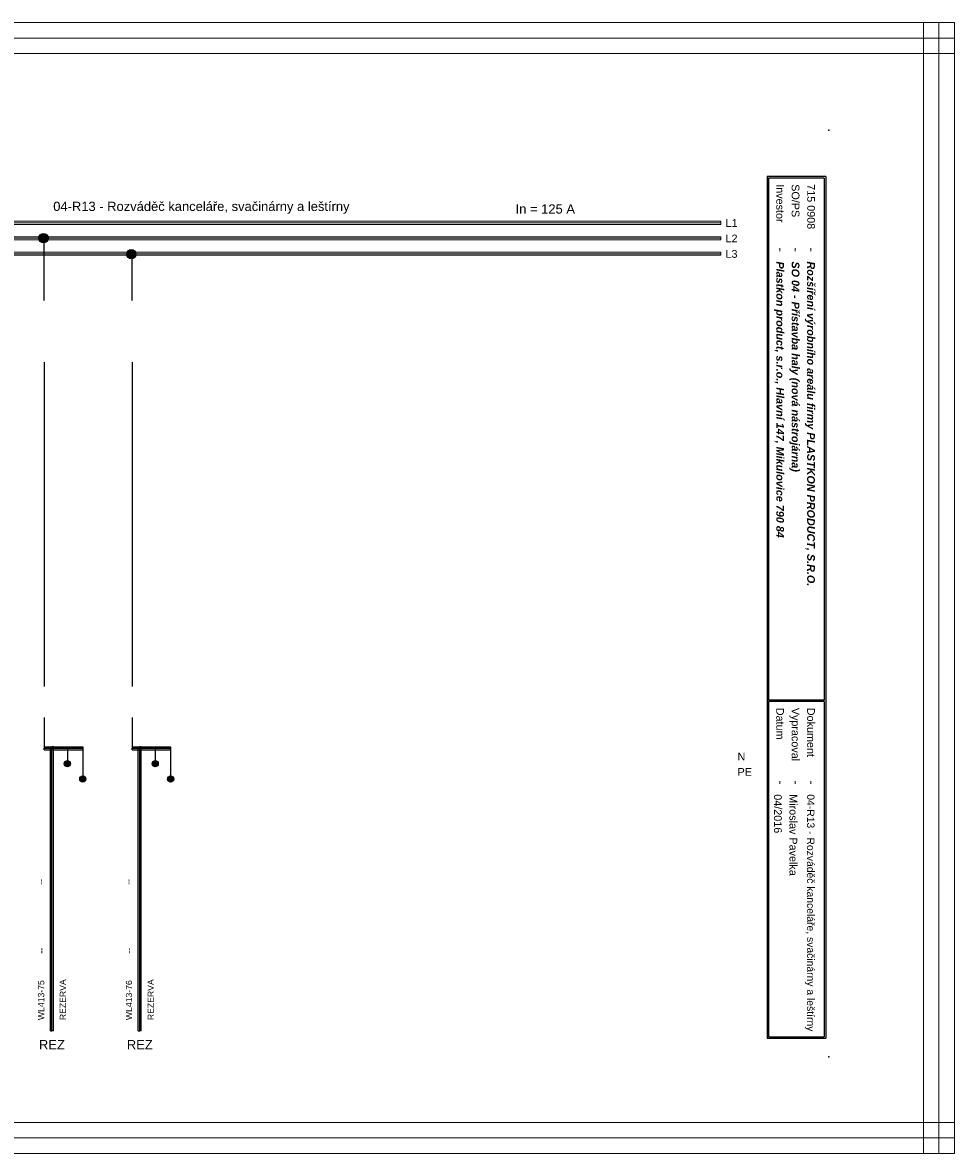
# Model space of a CAD drawing. Extents: x -1856 to 5084, y -4939 to -4246.
# Tile 20 of 24: x 3753 to 4054, y -4939 to -4573. Entities that reach past the tile are written whole.
import ezdxf
from ezdxf.enums import TextEntityAlignment as Align

# ---------------------------------------------------------------- set-up
doc = ezdxf.new("R2010")
doc.units = 0
doc.header["$MEASUREMENT"] = 0
for name, color, linetype in [('1-KRESBA', 7, 'Continuous'), ('__Bílá', 7, 'Continuous'), ('__Oranžová', 30, 'Continuous'), ('__Rudá 010', 10, 'Continuous'), ('__Vínová 220', 220, 'Continuous'), ('__Zelená', 3, 'Continuous')]:
    doc.layers.add(name, color=color, linetype=linetype)
doc.styles.add('Arial', font='arial.ttf')
doc.styles.add('GENERATED_STYLE_1', font='arial.ttf')

# ---------------------------------------------------------------- blocks, each defined once
blk = doc.blocks.new('V0085A01')
h = blk.add_hatch(color=256)
edge = h.paths.add_edge_path()
edge.add_arc((0, 0), 1, 0, 360)
blk.add_circle((0, 0), 1)
blk = doc.blocks.new('L0001A02')
at = {"linetype": 'Continuous'}
h = blk.add_hatch(color=256, dxfattribs=at)
edge = h.paths.add_edge_path()
edge.add_arc((0, 0), 1.5, 0, 360)
blk.add_circle((0, 0), 1.5)

msp = doc.modelspace()

# ---------------------------------------------------------------- linework, layer by layer
at = {"layer": '1-KRESBA'}
for p, q in [((3759.73, -4663.22), (3759.73, -4642.95)), ((3788.18, -4663.22), (3788.18, -4647.67)), ((3759.73, -4683.22), (3759.73, -4788.22)), ((3788.18, -4683.22), (3788.18, -4788.22)), ((3759.73, -4798.22), (3759.73, -4808.22)), ((3788.18, -4798.22), (3788.18, -4808.22)), ((3759.73, -4807.72), (3759.73, -4808.22)), ((3759.73, -4807.72), (3772.23, -4807.72)), ((3759.73, -4808.72), (3759.73, -4808.22)), ((3759.73, -4808.22), (3772.23, -4808.22)), ((3759.73, -4808.72), (3772.23, -4808.72)), ((3761.73, -4899.68), (3761.73, -4807.72)), ((3761.73, -4807.72), (3762.23, -4807.72)), ((3762.23, -4899.68), (3762.23, -4807.72)), ((3762.73, -4807.72), (3762.23, -4807.72)), ((3762.73, -4899.68), (3762.73, -4807.72)), ((3767.23, -4808.22), (3767.23, -4813.22)), ((3772.23, -4807.72), (3772.23, -4808.22)), ((3772.23, -4808.72), (3772.23, -4808.22)), ((3772.23, -4808.22), (3772.23, -4818.22)), ((3788.18, -4807.72), (3788.18, -4808.22)), ((3788.18, -4807.72), (3800.68, -4807.72)), ((3788.18, -4808.72), (3788.18, -4808.22)), ((3788.18, -4808.22), (3800.68, -4808.22)), ((3788.18, -4808.72), (3800.68, -4808.72)), ((3790.18, -4899.68), (3790.18, -4807.72)), ((3790.18, -4807.72), (3790.68, -4807.72)), ((3790.68, -4899.68), (3790.68, -4807.72)), ((3791.18, -4807.72), (3790.68, -4807.72)), ((3791.18, -4899.68), (3791.18, -4807.72)), ((3795.68, -4808.22), (3795.68, -4813.22)), ((3800.68, -4807.72), (3800.68, -4808.22)), ((3800.68, -4808.72), (3800.68, -4808.22)), ((3800.68, -4808.22), (3800.68, -4818.22)), ((3761.73, -4899.68), (3762.23, -4899.68)), ((3762.73, -4899.68), (3762.23, -4899.68)), ((3790.18, -4899.68), (3790.68, -4899.68)), ((3791.18, -4899.68), (3790.68, -4899.68))]:
    msp.add_line(p, q, dxfattribs=at)
at = {"layer": '__Bílá'}
for p, q in [((4012.81, -4623.12), (3993.81, -4623.12)), ((3993.81, -4623.12), (3993.81, -4902.12)), ((4012.81, -4623.12), (4012.81, -4902.12)), ((4012.31, -4623.62), (3994.31, -4623.62)), ((3994.31, -4623.62), (3994.31, -4792.62)), ((4012.31, -4623.62), (4012.31, -4792.62)), ((4012.31, -4792.62), (3994.31, -4792.62)), ((4012.31, -4793.12), (3994.31, -4793.12)), ((3994.31, -4793.12), (3994.31, -4901.62)), ((4012.31, -4793.12), (4012.31, -4901.62)), ((3994.31, -4901.62), (4012.31, -4901.62)), ((3993.81, -4902.12), (4012.81, -4902.12))]:
    msp.add_line(p, q, dxfattribs=at)
for p in [(4013.81, -4608.12), (4013.81, -4908.12)]:
    msp.add_point(p, dxfattribs=at)
at = {"layer": '__Oranžová', "lineweight": 0}
for p, q in [((3623.81, -4637.62), (3978.81, -4637.62)), ((3623.81, -4638.12), (3978.81, -4638.12)), ((3978.81, -4637.62), (3978.81, -4638.12)), ((3978.81, -4638.62), (3978.81, -4638.12)), ((3623.81, -4638.62), (3978.81, -4638.62)), ((3623.81, -4642.62), (3978.81, -4642.62)), ((3623.81, -4643.12), (3978.81, -4643.12)), ((3623.81, -4643.62), (3978.81, -4643.62)), ((3978.81, -4642.62), (3978.81, -4643.12)), ((3978.81, -4643.62), (3978.81, -4643.12)), ((3623.81, -4647.62), (3978.81, -4647.62)), ((3623.81, -4648.12), (3978.81, -4648.12)), ((3623.81, -4648.62), (3978.81, -4648.62)), ((3978.81, -4647.62), (3978.81, -4648.12)), ((3978.81, -4648.62), (3978.81, -4648.12))]:
    msp.add_line(p, q, dxfattribs=at)
at = {"layer": '__Vínová 220', "lineweight": 0}
for p, q in [((3558.09, -4573.3), (4054.5, -4573.3)), ((4044.5, -4939.38), (4044.5, -4573.3)), ((4044.5, -4573.3), (4049.5, -4573.3)), ((4049.5, -4939.38), (4049.5, -4573.3)), ((4054.5, -4573.3), (4049.5, -4573.3)), ((4054.5, -4573.3), (4054.5, -4578.3)), ((4054.5, -4939.38), (4054.5, -4573.3)), ((3558.09, -4578.3), (4054.5, -4578.3)), ((4054.5, -4583.3), (4054.5, -4578.3)), ((3558.09, -4583.3), (4054.5, -4583.3)), ((3558.09, -4929.38), (4054.5, -4929.38)), ((4054.5, -4929.38), (4054.5, -4934.38)), ((3558.09, -4934.38), (4054.5, -4934.38)), ((4054.5, -4939.38), (4054.5, -4934.38)), ((3558.09, -4939.38), (4054.5, -4939.38)), ((4044.5, -4939.38), (4049.5, -4939.38)), ((4054.5, -4939.38), (4049.5, -4939.38))]:
    msp.add_line(p, q, dxfattribs=at)

# ---------------------------------------------------------------- block references
at = {"color": 250, "linetype": 'Continuous'}
for p in [(3767.23, -4813.22), (3795.68, -4813.22), (3772.23, -4818.22), (3800.68, -4818.22)]:
    msp.add_blockref('V0085A01', p, dxfattribs=at)
at = {"layer": '1-KRESBA'}
for p in [(3759.5, -4643.05), (3787.95, -4648.28)]:
    msp.add_blockref('L0001A02', p, dxfattribs=at)

# ---------------------------------------------------------------- texts
at = {"layer": '1-KRESBA', "color": 4, "linetype": 'Continuous', "style": 'Arial'}
msp.add_text('In = 125 A', height=3, dxfattribs=at).set_placement((3912.4, -4635.12))
at = {"layer": '__Bílá', "style": 'Arial'}
for s, height, p in [('Investor', 2.5, (3996.81, -4625.62)), ('SO/PS', 2.5, (4001.81, -4625.62)), ('-', 3, (3996.81, -4646.12)), ('-', 3, (4001.81, -4646.12)), ('-', 3, (4006.81, -4646.12)), ('Datum', 2.5, (3996.81, -4795.12)), ('Vypracoval', 2.5, (4001.81, -4795.12)), ('Dokument', 2.5, (4006.81, -4795.12)), ('-', 3, (3996.81, -4818.62)), ('-', 3, (4001.81, -4818.62)), ('-', 3, (4006.81, -4818.62))]:
    msp.add_text(s, height=height, rotation=270, dxfattribs=at).set_placement(p)
at = {"layer": '__Bílá', "insert": (3762.65, -4635.19), "char_height": 3, "attachment_point": 7, "style": 'Arial'}
msp.add_mtext('04-R13 - Rozváděč kanceláře, svačinárny a leštírny\\P', dxfattribs=at)
at = {"layer": '__Oranžová', "lineweight": 0, "style": 'Arial'}
for s, p in [('L1', (3980.38, -4639.43)), ('L2', (3980.38, -4644.43)), ('L3', (3980.38, -4649.43))]:
    msp.add_text(s, height=2.5, dxfattribs=at).set_placement(p)
at = {"layer": '__Rudá 010', "style": 'Arial'}
for s, p in [('--', (3759.53, -4852.43)), ('--', (3787.98, -4852.43)), ('--', (3759.73, -4874.69)), ('--', (3788.18, -4874.69)), ('WL413-75', (3759.73, -4896.22)), ('WL413-76', (3788.18, -4896.22))]:
    msp.add_text(s, height=2, rotation=90, dxfattribs=at).set_placement(p)
at = {"layer": '__Rudá 010', "style": 'GENERATED_STYLE_1'}
for p in [(3762.23, -4905.68), (3790.68, -4905.68)]:
    msp.add_text('REZ', height=3, dxfattribs=at).set_placement(p, align=Align.CENTER)
at = {"layer": '__Rudá 010', "char_height": 2, "width": 62.8406, "attachment_point": 1, "rotation": 90, "style": 'Arial'}
for insert in [(3764.76, -4896.22), (3793.21, -4896.22)]:
    msp.add_mtext('REZERVA', dxfattribs=dict(at, insert=insert))
at = {"layer": '__Vínová 220', "char_height": 2.5, "attachment_point": 7, "rotation": 270, "style": 'Arial'}
for s, insert in [('715 0908\\P', (4006.81, -4625.62)), ('{\\fArial|b1|i1|c238|p34;Plastkon product, s.r.o., Hlavní 147, Mikulovice 790 84}', (3996.06, -4650.62)), ('{\\fArial|b1|i1|c238|p34;SO 04 - Přístavba haly (nová nástrojárna)}', (4001.06, -4650.62)), ('{\\fArial|b1|i1|c238|p34;Rozšíření výrobního areálu firmy PLASTKON PRODUCT, S.R.O.}', (4006.06, -4650.62)), ('04/2016\\P', (3996.06, -4823.12)), ('Miroslav Pavelka', (4001.06, -4823.12)), ('{\\H2.4;04-R13 - Rozváděč kanceláře, svačinárny a leštírny}\\P', (4006.06, -4823.12))]:
    msp.add_mtext(s, dxfattribs=dict(at, insert=insert))
at = {"layer": '__Zelená', "color": 4, "linetype": 'Continuous', "style": 'Arial'}
msp.add_text('N', height=2.5, dxfattribs=at).set_placement((3984.28, -4812.17))
at = {"layer": '__Zelená', "linetype": 'Continuous', "style": 'Arial'}
msp.add_text('PE', height=2.5, dxfattribs=at).set_placement((3984.28, -4817.12))

doc.saveas('drawing.dxf')
